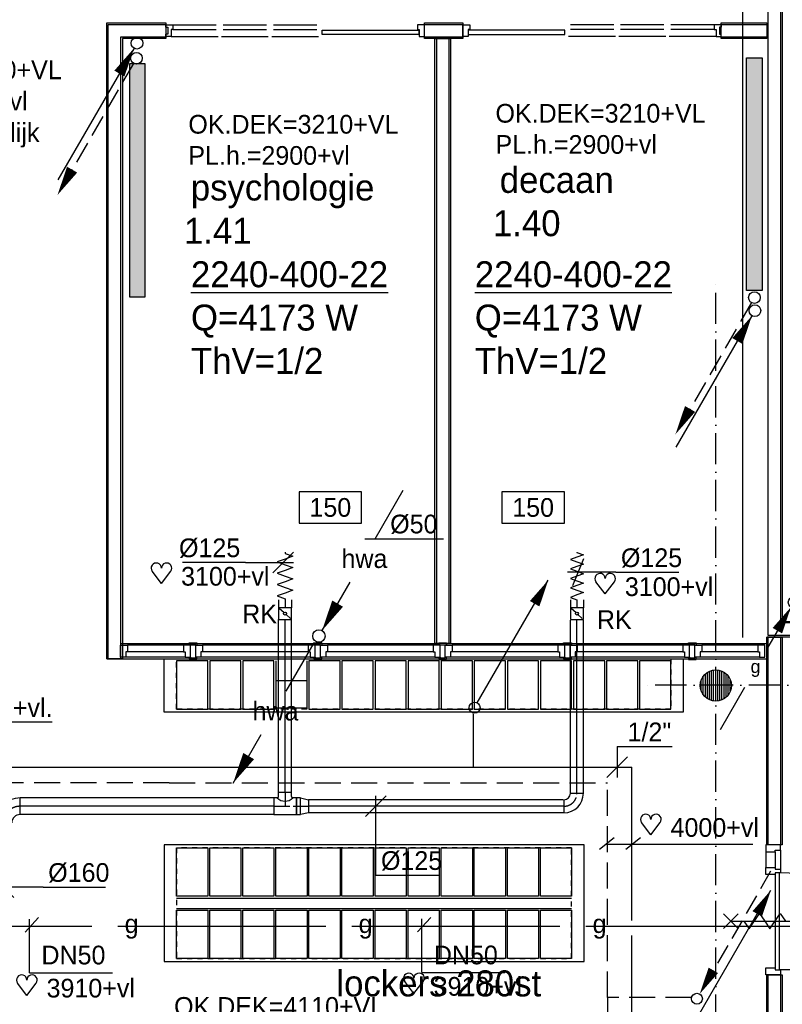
# Model space of a CAD drawing. Extents: x -41378 to 114803, y -24080 to 82188.
# Tile 59 of 137: x 9098 to 16431, y 57759 to 67233. Entities that reach past the tile are written whole.
import ezdxf
from ezdxf.enums import TextEntityAlignment as Align

# ---------------------------------------------------------------- set-up
doc = ezdxf.new("R2010")
doc.units = 0
doc.header["$LTSCALE"] = 50
for name, pattern in [('2322107', [2000, 1000, 1000]), ('2322108', [7, 5, -2]), ('2322134', [45, 40, -5]), ('CENTER2', [11.25, 7.5, -1.25, 1.25, -1.25]), ('CENTER4', [5, 3.125, -0.625, 0.625, -0.625]), ('DASHDOT', [9, 6, -1.5, 0, -1.5]), ('HIDDEN', [2, 1, -1]), ('LURETOUR', [6, 4, -2])]:
    doc.linetypes.add(name, pattern=pattern)
doc.layers.get('0').update_dxf_attribs({"linetype": 'CONTINUOUS'})
for name, color, linetype in [('AL$1----_ALGEMEEN', 7, 'CONTINUOUS'), ('AL$7----_STRAMIEN', 1, 'DASHDOT'), ('AL22----_BINNENWAND', 7, 'CONTINUOUS'), ('AL28----_KONSTRUKTIE', 3, 'CONTINUOUS'), ('AL31----_BUITENKOZ', 7, 'CONTINUOUS'), ('AL32----_BINNENKOZ', 7, 'CONTINUOUS'), ('AL32----_DRAAIRICHTING', 1, 'CONTINUOUS'), ('AL65----_BEVEILIGING', 7, 'CONTINUOUS'), ('ALXAA---_GEWBETON', 12, 'CONTINUOUS'), ('BOUW', 8, 'CONTINUOUS'), ('WI561---', 1, 'CONTINUOUS'), ('WL541---', 4, 'CONTINUOUS'), ('WL561---', 4, 'CONTINUOUS'), ('WL561---_AANVOER', 4, 'CONTINUOUS'), ('WL561---_RETOUR', 4, 'CONTINUOUS'), ('WL570---', 3, 'CONTINUOUS'), ('WL570---_HARTLIJN', 7, 'CONTINUOUS'), ('WL570---_RETOUR', 3, 'CONTINUOUS'), ('WL570---_TOEVOER', 3, 'CONTINUOUS'), ('WM541---', 1, 'CONTINUOUS'), ('WM561---', 1, 'CONTINUOUS'), ('WM570---', 1, 'CONTINUOUS')]:
    doc.layers.add(name, color=color, linetype=linetype)
doc.layers.get('0').freeze()
doc.styles.add('BURO-018', font='BUROFONT.shx', dxfattribs={"height": 90})
doc.styles.add('BURO-025', font='BUROFONT.shx', dxfattribs={"height": 250})

# ---------------------------------------------------------------- blocks, each defined once
blk = doc.blocks.new('2322401')
at = {"color": 0, "linetype": 'CONTINUOUS'}
for p, q in [((-0.5, 0.5, 1), (-0.5, 0.5)), ((-0.5, 0.5, 1), (-0.5, -0.5, 1)), ((0.5, 0.5, 1), (-0.5, 0.5, 1)), ((0.5, 0.5), (-0.5, 0.5)), ((-0.5, 0.5), (-0.5, -0.5)), ((0.5, 0.5, 1), (0.5, 0.5)), ((0.5, -0.5, 1), (0.5, 0.5, 1)), ((0.5, -0.5), (0.5, 0.5)), ((-0.5, -0.5, 1), (-0.5, -0.5)), ((-0.5, -0.5, 1), (0.5, -0.5, 1)), ((-0.5, -0.5), (0.5, -0.5)), ((0.5, -0.5, 1), (0.5, -0.5))]:
    blk.add_line(p, q, dxfattribs=at)
blk = doc.blocks.new('CVHATCH1')
at = {"color": 0, "linetype": 'CONTINUOUS'}
blk.add_solid([(-0.5, -0.5), (0.5, -0.5), (-0.5, 0.5), (0.5, 0.5)], dxfattribs=at)
blk = doc.blocks.new('LDV4107')
at = {"color": 0, "linetype": 'CONTINUOUS'}
blk.add_line((-0.25, -0.433), (-6.75, -11.691), dxfattribs=at)
blk.add_lwpolyline([(-0.25, -0.433, 0, 1, 0), (-1.5, -2.598, 1, 1, 0)], format="xyseb", dxfattribs=at)
blk.add_circle((0, 0), 0.5, dxfattribs=at)
blk = doc.blocks.new('LDV2108')
at = {"color": 0, "linetype": 'CONTINUOUS'}
for p, q in [((-0.25, -0.433), (-1.187, -2.057)), ((-1.562, -2.706), (-2.5, -4.33)), ((-2.875, -4.98), (-3.812, -6.603)), ((-4.187, -7.253), (-5.125, -8.877)), ((-5.5, -9.526), (-6.437, -11.15))]:
    blk.add_line(p, q, dxfattribs=at)
blk.add_lwpolyline([(-6.75, -11.691, 0, 1, 0), (-5.5, -9.526, 1, 1, 0)], format="xyseb", dxfattribs=at)
blk.add_circle((0, 0), 0.5, dxfattribs=at)
blk = doc.blocks.new('LU-1D-K-7D')
at = {"color": 0, "linetype": 'CONTINUOUS'}
for p, q in [((-0.5, 62.5), (0.5, 62.5)), ((-0.5, -62.5), (0.5, -62.5))]:
    blk.add_line(p, q, dxfattribs=at)
at = {"layer": 'WL570---_HARTLIJN', "linetype": 'CENTER2'}
blk.add_line((-0.5, 0), (0.5, 0), dxfattribs=at)
blk = doc.blocks.new('LU-1D-KL-7D70')
at = {"color": 0, "linetype": 'CONTINUOUS'}
for p, q in [((-56.4, 62.5), (-56.4, -62.5)), ((56.4, 62.5), (-56.4, 62.5)), ((47, 52), (9.5, 10.5)), ((56.4, -62.5), (56.4, 62.5)), ((-56.4, -62.5), (56.4, -62.5)), ((-9.5, -10.5), (-47, -52))]:
    blk.add_line(p, q, dxfattribs=at)
blk.add_circle((0, 0), 14.1, dxfattribs=at)
blk = doc.blocks.new('LU-1D-F-961CB')
at = {"color": 0, "linetype": 'CONTINUOUS'}
for p, q in [((-229.7, 0), (-218.4, 0)), ((-218.4, 0), (-191.1, 75)), ((-191.1, 75), (-163.8, 0)), ((-163.8, 0), (-136.5, -75)), ((-136.5, -75), (-109.2, 0)), ((-109.2, 0), (-81.9, 75)), ((-81.9, 75), (-54.6, 0)), ((-54.6, 0), (-27.3, -75)), ((-27.3, -75), (0, 0)), ((0, 0), (27.3, 75)), ((27.3, 75), (54.6, 0)), ((54.6, 0), (81.9, -75)), ((81.9, -75), (109.2, 0)), ((109.2, 0), (136.5, 75)), ((136.5, 75), (163.8, 0)), ((163.8, 0), (191.1, -75)), ((191.1, -75), (218.4, 0)), ((218.4, 0), (229.7, 0))]:
    blk.add_line(p, q, dxfattribs=at)
blk = doc.blocks.new('LU-1D-K-A0')
at = {"color": 0, "linetype": 'CONTINUOUS'}
for p, q in [((-0.5, 80), (0.5, 80)), ((-0.5, -80), (0.5, -80))]:
    blk.add_line(p, q, dxfattribs=at)
at = {"layer": 'WL570---_HARTLIJN', "linetype": 'CENTER2'}
blk.add_line((-0.5, 0), (0.5, 0), dxfattribs=at)
blk = doc.blocks.new('LU-1D-B-1-A05AA0')
at = {"color": 0, "linetype": 'CONTINUOUS'}
for p, q in [((-80, 160), (80, 160)), ((-160, 80), (-160, -80))]:
    blk.add_line(p, q, dxfattribs=at)
for radius in [80, 240]:
    blk.add_arc((-160, 160), radius, 270, 0, dxfattribs=at)
at = {"layer": 'WL570---_HARTLIJN', "linetype": 'CENTER4'}
blk.add_arc((-160, 160), 160, 270, 0, dxfattribs=at)
blk = doc.blocks.new('LU-1D-B--1-7D5A7D')
at = {"color": 0, "linetype": 'CONTINUOUS'}
for p, q in [((-125, -62.5), (-125, 62.5)), ((-62.5, -125), (62.5, -125))]:
    blk.add_line(p, q, dxfattribs=at)
for radius in [187.5, 62.5]:
    blk.add_arc((-125, -125), radius, 0, 90, dxfattribs=at)
at = {"layer": 'WL570---_HARTLIJN', "linetype": 'CENTER4'}
blk.add_arc((-125, -125), 125, 0, 90, dxfattribs=at)
blk = doc.blocks.new('LU-1D-T-5A-A07D5ADA86')
at = {"color": 0, "linetype": 'CONTINUOUS'}
for p, q in [((-62.5, 92.8), (-62.5, 134.9)), ((-62.5, 134.9), (62.5, 134.9)), ((62.5, 92.8), (62.5, 134.9)), ((-75.3, 80), (-109.1, 80)), ((-109.1, 80), (-109.1, -80)), ((109.1, 80), (75.3, 80)), ((109.1, -80), (109.1, 80)), ((-109.1, -80), (109.1, -80))]:
    blk.add_line(p, q, dxfattribs=at)
at = {"color": 0, "linetype": 'CONTINUOUS', "flags": 128}
for points in [[(-75.3, 80, 0.02182), (-73.9, 80.1, 0.037214), (-73.1, 80.2, 0.006436), (-71.4, 80.6, 0.02182), (-70.9, 80.8, 0.02182), (-69.9, 81.2, 0.02182), (-68.9, 81.7, 0.02182), (-68, 82.3, 0.02182), (-67.1, 83, 0.02182), (-66.2, 83.7, 0.02182), (-65.5, 84.6, 0.02182), (-64.8, 85.5, 0.02182), (-64.2, 86.4, 0.02182), (-63.7, 87.4, 0.02182), (-63.3, 88.4, 0.02182), (-63.1, 88.9, 0.006436), (-62.7, 90.6, 0.037214), (-62.6, 91.4, 0.02182), (-62.5, 92.8)], [(62.5, 92.8, 0.02182), (62.6, 91.4, 0.037214), (62.7, 90.6, 0.006436), (63.1, 88.9, 0.02182), (63.3, 88.4, 0.02182), (63.7, 87.4, 0.02182), (64.2, 86.4, 0.02182), (64.8, 85.5, 0.02182), (65.5, 84.6, 0.02182), (66.2, 83.7, 0.02182), (67.1, 83, 0.02182), (68, 82.3, 0.02182), (68.9, 81.7, 0.02182), (69.9, 81.2, 0.02182), (70.9, 80.8, 0.02182), (71.4, 80.6, 0.006436), (73.1, 80.2, 0.037214), (73.9, 80.1, 0.02182), (75.3, 80)]]:
    blk.add_lwpolyline(points, format="xyb", dxfattribs=at)
at = {"color": 0, "linetype": 'CONTINUOUS'}
blk.add_arc((0, 155.3), 106.5, 225, 315, dxfattribs=at)
at = {"layer": 'WL570---_HARTLIJN', "linetype": 'CENTER4'}
for p, q in [((0, 134.9), (0, 0)), ((-109.1, 0), (109.1, 0))]:
    blk.add_line(p, q, dxfattribs=at)
blk = doc.blocks.new('LU-1D-VCH-A07D4E28')
at = {"color": 0, "linetype": 'CONTINUOUS'}
for p, q in [((40, 80), (0, 80)), ((0, 80), (0, -80)), ((40, 80), (118.2, 62.5)), ((40, -80), (40, 80)), ((118.2, 62.5), (118.2, -62.5)), ((0, -80), (40, -80)), ((118.2, -62.5), (40, -80))]:
    blk.add_line(p, q, dxfattribs=at)
at = {"layer": 'WL570---_HARTLIJN', "linetype": 'CENTER4'}
blk.add_line((0, 0), (118.2, 0), dxfattribs=at)
blk = doc.blocks.new('LU-ORND')
at = {"color": 0, "linetype": 'CONTINUOUS'}
for p, q in [((-3, 1.5), (-3, -1.5)), ((3, 1.5), (-3, 1.5)), ((3, -1.5), (3, 1.5)), ((-3, -1.5), (3, -1.5))]:
    blk.add_line(p, q, dxfattribs=at)
blk = doc.blocks.new('LDV1107')
at = {"color": 0, "linetype": 'CONTINUOUS'}
blk.add_line((0.25, 0.433), (6.75, 11.691), dxfattribs=at)
blk.add_lwpolyline([(6.75, 11.691, 0, 1, 0), (5.5, 9.526, 1, 1, 0)], format="xyseb", dxfattribs=at)
blk.add_circle((0, 0), 0.5, dxfattribs=at)
blk = doc.blocks.new('LDV3108')
at = {"color": 0, "linetype": 'CONTINUOUS'}
for p, q in [((6.75, 11.691), (5.813, 10.068)), ((5.438, 9.418), (4.5, 7.794)), ((4.125, 7.145), (3.188, 5.521)), ((2.813, 4.871), (1.875, 3.248)), ((1.5, 2.598), (0.563, 0.974))]:
    blk.add_line(p, q, dxfattribs=at)
blk.add_lwpolyline([(0.25, 0.433, 0, 1, 0), (1.5, 2.598, 1, 1, 0)], format="xyseb", dxfattribs=at)
blk.add_circle((0, 0), 0.5, dxfattribs=at)
blk = doc.blocks.new('CVRINFO2')
at = {"color": 0, "linetype": 'CONTINUOUS', "style": 'BURO-025'}
for tag, p in [('CV_TEXT125', (0, 0)), ('CV_TEXT225', (0, -4.167)), ('CV_TEXT325', (0, -8.333)), ('CV_TEXT425', (0, -12.5))]:
    blk.add_attdef(tag, p, '', height=2.5, dxfattribs=at)
blk = doc.blocks.new('*U289', base_point=(11645.1, 60040.5))
at = {"color": 0, "linetype": 'CONTINUOUS'}
for p, q in [((11645.1, 60240.5), (11645.1, 59940.5)), ((11645.1, 60240.5), (12175.1, 60240.5)), ((11745.1, 60140.5), (11545.1, 59940.5))]:
    blk.add_line(p, q, dxfattribs=at)
at = {"color": 0, "linetype": 'CONTINUOUS', "style": 'BURO-018'}
blk.add_text('1/2"', height=180, dxfattribs=at).set_placement((11745.1, 60290.5))
blk = doc.blocks.new('*U384', base_point=(9022, 58887.7))
at = {"color": 0, "linetype": 'CONTINUOUS'}
for p, q in [((9041.7, 58788), (8842.3, 58987.4)), ((9322, 58887.7), (8842, 58887.7)), ((9322, 58887.7), (9921.9, 58887.7))]:
    blk.add_line(p, q, dxfattribs=at)
at = {"layer": 'WM570---', "color": 1, "linetype": 'CONTINUOUS', "style": 'BURO-018'}
blk.add_text('%%c160', height=180, dxfattribs=at).set_placement((9372, 58937.7))
blk = doc.blocks.new('*U385', base_point=(12521.9, 59602.5))
at = {"color": 0, "linetype": 'CONTINUOUS'}
for p, q in [((12422.2, 59565.3), (12621.7, 59764.7)), ((12521.9, 59002.5), (12521.9, 59765)), ((12521.9, 59002.5), (13128.4, 59002.5))]:
    blk.add_line(p, q, dxfattribs=at)
at = {"layer": 'WM570---', "color": 1, "linetype": 'CONTINUOUS', "style": 'BURO-018'}
blk.add_text('%%c125', height=180, dxfattribs=at).set_placement((12571.9, 59052.5))
blk = doc.blocks.new('HART')
at = {"color": 1}
for q in [(-39.7, 52.4), (39.7, 52.4)]:
    blk.add_line((0, 0), q, dxfattribs=at)
for centre, start, end in [((-22.1, 65.7), 0, 217.1867), ((22.1, 65.7), 322.8133, 180)]:
    blk.add_arc(centre, 22.1, start, end, dxfattribs=at)
blk = doc.blocks.new('LU-1D-F-7D1CB')
at = {"color": 0, "linetype": 'CONTINUOUS'}
for p, q in [((-229.7, 0), (-227.5, 0)), ((-227.5, 0), (-204.7, 62.5)), ((-204.7, 62.5), (-182, 0)), ((-182, 0), (-159.2, -62.5)), ((-159.2, -62.5), (-136.5, 0)), ((-136.5, 0), (-113.7, 62.5)), ((-113.7, 62.5), (-91, 0)), ((-91, 0), (-68.2, -62.5)), ((-68.2, -62.5), (-45.5, 0)), ((-45.5, 0), (-22.7, 62.5)), ((-22.7, 62.5), (0, 0)), ((0, 0), (22.7, -62.5)), ((22.7, -62.5), (45.5, 0)), ((45.5, 0), (68.2, 62.5)), ((68.2, 62.5), (91, 0)), ((91, 0), (113.7, -62.5)), ((113.7, -62.5), (136.5, 0)), ((136.5, 0), (159.2, 62.5)), ((159.2, 62.5), (182, 0)), ((182, 0), (204.7, -62.5)), ((204.7, -62.5), (227.5, 0)), ((227.5, 0), (229.7, 0))]:
    blk.add_line(p, q, dxfattribs=at)
blk = doc.blocks.new('*U387', base_point=(14457, 61971.3))
at = {"color": 0, "linetype": 'CONTINUOUS'}
for p, q in [((14509.7, 62101.6), (14401.8, 61841.1)), ((14818.3, 61971.3), (14355.8, 61971.3)), ((14818.3, 61971.3), (15424.7, 61971.3))]:
    blk.add_line(p, q, dxfattribs=at)
at = {"layer": 'WM570---', "linetype": 'CONTINUOUS', "style": 'BURO-018'}
blk.add_text('%%c125', height=180, dxfattribs=at).set_placement((14868.3, 62021.3))
blk = doc.blocks.new('*U474', base_point=(11586.7, 61399.5))
at = {"color": 0, "linetype": 'CONTINUOUS'}
for p, q in [((11549.5, 61299.8), (11748.9, 61499.2)), ((11286.7, 61399.5), (10680.2, 61399.5)), ((11286.7, 61399.5), (11749.2, 61399.5))]:
    blk.add_line(p, q, dxfattribs=at)
at = {"layer": 'WM570---', "linetype": 'CONTINUOUS', "style": 'BURO-018'}
blk.add_text('%%c125', height=180, dxfattribs=at).set_placement((11236.7, 61449.5), align=Align.RIGHT)
blk = doc.blocks.new('LDV4')
at = {"color": 0, "linetype": 'CONTINUOUS'}
for p, q in [((-0.25, -0.433), (-2.5, -4.33)), ((-4.5, -7.794), (-6.75, -11.691))]:
    blk.add_line(p, q, dxfattribs=at)
blk.add_lwpolyline([(-0.25, -0.433, 0, 1, 0), (-1.5, -2.598, 1, 1, 0)], format="xyseb", dxfattribs=at)
blk.add_circle((0, 0), 0.5, dxfattribs=at)
at = {"color": 0, "linetype": 'CONTINUOUS', "style": 'BURO-018'}
blk.add_attdef('LD_TEXT1', text='', height=1.8, dxfattribs=at).set_placement((-3.5, -6.062), align=Align.MIDDLE)
blk = doc.blocks.new('2322134-8')
at = {"layer": 'WM541---', "color": 0, "linetype": '2322134', "style": 'BURO-018'}
for p in [(10173.9, 58507.3), (12423.9, 58507.3), (14673.9, 58507.3)]:
    blk.add_text('g', height=180, dxfattribs=at).set_placement(p, align=Align.MIDDLE)

msp = doc.modelspace()

# ---------------------------------------------------------------- linework, layer by layer
at = {"layer": 'AL$1----_ALGEMEEN', "color": 8}
for p, q in [((10487, 60570), (10487, 61082)), ((10487, 61082), (15479, 61082)), ((10907, 61064), (10607, 61064)), ((10607, 61064), (10607, 60600)), ((10907, 60600), (10907, 61064)), ((11225, 61064), (10925, 61064)), ((10925, 61064), (10925, 60600)), ((11225, 60600), (11225, 61064)), ((11543, 61064), (11243, 61064)), ((11243, 61064), (11243, 60600)), ((11543, 60600), (11543, 61064)), ((11561, 61064), (11561, 60600)), ((11861, 60600), (11861, 61064)), ((12179, 61064), (11879, 61064)), ((11879, 61064), (11879, 60600)), ((12179, 60600), (12179, 61064)), ((12497, 61064), (12197, 61064)), ((12197, 61064), (12197, 60600)), ((12497, 60600), (12497, 61064)), ((12815, 61064), (12515, 61064)), ((12515, 61064), (12515, 60600)), ((12815, 60600), (12815, 61064)), ((13133, 61064), (12833, 61064)), ((12833, 61064), (12833, 60600)), ((13133, 60600), (13133, 61064)), ((13451, 61064), (13151, 61064)), ((13151, 61064), (13151, 60600)), ((13451, 60600), (13451, 61064)), ((13769, 61064), (13469, 61064)), ((13469, 61064), (13469, 60600)), ((13769, 60600), (13769, 61064)), ((14087, 61064), (13787, 61064)), ((13787, 61064), (13787, 60600)), ((14087, 60600), (14087, 61064)), ((14405, 61064), (14105, 61064)), ((14105, 61064), (14105, 60600)), ((14405, 60600), (14405, 61064)), ((14723, 61064), (14423, 61064)), ((14423, 61064), (14423, 60600)), ((14723, 60600), (14723, 61064)), ((15041, 61064), (14741, 61064)), ((14741, 61064), (14741, 60600)), ((15041, 60600), (15041, 61064)), ((15359, 61064), (15059, 61064)), ((15059, 61064), (15059, 60600)), ((15359, 60600), (15359, 61064)), ((15479, 61082), (15479, 60570)), ((11861, 60870.5), (11561, 60870.5)), ((15479, 60570), (10487, 60570)), ((10607, 60600), (10907, 60600)), ((10925, 60600), (11225, 60600)), ((11243, 60600), (11543, 60600)), ((11561, 60612), (11861, 60612)), ((11879, 60600), (12179, 60600)), ((12197, 60600), (12497, 60600)), ((12515, 60600), (12815, 60600)), ((12833, 60600), (13133, 60600)), ((13151, 60600), (13451, 60600)), ((13469, 60600), (13769, 60600)), ((13787, 60600), (14087, 60600)), ((14105, 60600), (14405, 60600)), ((14423, 60600), (14723, 60600)), ((14741, 60600), (15041, 60600)), ((15059, 60600), (15359, 60600)), ((10487, 59294), (10487, 58170)), ((14525, 59294), (10487, 59294)), ((10607, 58800), (10607, 59264)), ((10607, 59264), (10907, 59264)), ((10907, 59264), (10907, 58800)), ((10925, 58800), (10925, 59264)), ((10925, 59264), (11225, 59264)), ((11225, 59264), (11225, 58800)), ((11243, 58800), (11243, 59264)), ((11243, 59264), (11543, 59264)), ((11543, 59264), (11543, 58800)), ((11561, 58800), (11561, 59264)), ((11561, 59264), (11861, 59264)), ((11861, 59264), (11861, 58800)), ((11879, 58800), (11879, 59264)), ((11879, 59264), (12179, 59264)), ((12179, 59264), (12179, 58800)), ((12197, 58800), (12197, 59264)), ((12197, 59264), (12497, 59264)), ((12497, 59264), (12497, 58800)), ((12515, 58800), (12515, 59264)), ((12515, 59264), (12815, 59264)), ((12815, 59264), (12815, 58800)), ((12833, 58800), (12833, 59264)), ((12833, 59264), (13133, 59264)), ((13133, 59264), (13133, 58800)), ((13151, 58800), (13151, 59264)), ((13151, 59264), (13451, 59264)), ((13451, 59264), (13451, 58800)), ((13469, 58800), (13469, 59264)), ((13469, 59264), (13769, 59264)), ((13769, 59264), (13769, 58800)), ((13787, 58800), (13787, 59264)), ((13787, 59264), (14087, 59264)), ((14087, 59264), (14087, 58800)), ((14105, 58800), (14105, 59264)), ((14105, 59264), (14405, 59264)), ((14405, 59264), (14405, 58800)), ((14525, 58170), (14525, 59294)), ((10907, 58800), (10607, 58800)), ((10607, 58782), (14405, 58782)), ((11225, 58800), (10925, 58800)), ((11543, 58800), (11243, 58800)), ((11861, 58800), (11561, 58800)), ((12179, 58800), (11879, 58800)), ((12497, 58800), (12197, 58800)), ((12815, 58800), (12515, 58800)), ((13133, 58800), (12833, 58800)), ((13451, 58800), (13151, 58800)), ((13769, 58800), (13469, 58800)), ((14087, 58800), (13787, 58800)), ((14405, 58800), (14105, 58800)), ((10607, 58682), (14405, 58682)), ((10607, 58200), (10607, 58664)), ((10607, 58664), (10907, 58664)), ((10907, 58664), (10907, 58200)), ((10925, 58200), (10925, 58664)), ((10925, 58664), (11225, 58664)), ((11225, 58664), (11225, 58200)), ((11243, 58200), (11243, 58664)), ((11243, 58664), (11543, 58664)), ((11543, 58664), (11543, 58200)), ((11561, 58200), (11561, 58664)), ((11561, 58664), (11861, 58664)), ((11861, 58664), (11861, 58200)), ((11879, 58200), (11879, 58664)), ((11879, 58664), (12179, 58664)), ((12179, 58664), (12179, 58200)), ((12197, 58200), (12197, 58664)), ((12197, 58664), (12497, 58664)), ((12497, 58664), (12497, 58200)), ((12515, 58200), (12515, 58664)), ((12515, 58664), (12815, 58664)), ((12815, 58664), (12815, 58200)), ((12833, 58200), (12833, 58664)), ((12833, 58664), (13133, 58664)), ((13133, 58664), (13133, 58200)), ((13151, 58200), (13151, 58664)), ((13151, 58664), (13451, 58664)), ((13451, 58664), (13451, 58200)), ((13469, 58200), (13469, 58664)), ((13469, 58664), (13769, 58664)), ((13769, 58664), (13769, 58200)), ((13787, 58200), (13787, 58664)), ((13787, 58664), (14087, 58664)), ((14087, 58664), (14087, 58200)), ((14105, 58200), (14105, 58664)), ((14105, 58664), (14405, 58664)), ((14405, 58664), (14405, 58200)), ((10487, 58170), (14525, 58170)), ((10907, 58200), (10607, 58200)), ((11225, 58200), (10925, 58200)), ((11543, 58200), (11243, 58200)), ((11861, 58200), (11561, 58200)), ((12179, 58200), (11879, 58200)), ((12497, 58200), (12197, 58200)), ((12815, 58200), (12515, 58200)), ((13133, 58200), (12833, 58200)), ((13451, 58200), (13151, 58200)), ((13769, 58200), (13469, 58200)), ((14087, 58200), (13787, 58200)), ((14405, 58200), (14105, 58200))]:
    msp.add_line(p, q, dxfattribs=at)
at = {"layer": 'AL$1----_ALGEMEEN', "color": 8, "linetype": 'HIDDEN'}
for p, q in [((10607, 60600), (10607, 61082)), ((10607, 61082), (15359, 61082)), ((15359, 61082), (15359, 60600)), ((15359, 60600), (10607, 60600)), ((10607, 59264), (10607, 58200)), ((14405, 59264), (10607, 59264)), ((14405, 58200), (14405, 59264)), ((10607, 58200), (14405, 58200))]:
    msp.add_line(p, q, dxfattribs=at)
at = {"layer": 'AL$7----_STRAMIEN', "color": 1}
msp.add_line((51066.4, 60830.8), (15111.6, 60830.8), dxfattribs=at)
msp.add_lwpolyline([(15791, 24247), (15791, 64727.3)], dxfattribs=at)
at = {"layer": 'AL22----_BINNENWAND', "color": 8}
for p, q in [((16051, 61288.7), (16051, 67398.1)), ((16431, 67402.7), (16431, 64727.4)), ((9935, 61082), (9935, 67202.3)), ((9935, 67202.3), (10504.5, 67202.3)), ((10504.5, 67202.3), (10504.5, 67052.3)), ((12989, 67202.3), (13359, 67202.3)), ((12989, 67052.3), (12989, 67202.3)), ((13359, 67202.3), (13359, 67052.3)), ((15843.5, 67202.3), (16281, 67202.3)), ((15843.5, 67052.3), (15843.5, 67202.3)), ((16281, 67202.3), (16281, 67052.3)), ((10504.5, 67052.3), (10085, 67052.3)), ((10085, 67052.3), (10085, 61082)), ((13359, 67052.3), (12989, 67052.3)), ((13090, 61232), (13090, 67052.3)), ((13090, 67052.3), (13240, 67052.3)), ((13240, 67052.3), (13240, 61232)), ((16281, 67052.3), (15843.5, 67052.3)), ((16431, 64727.4), (16431, 61443.3)), ((16431, 61443.3), (22833, 61443.3)), ((10067, 61232), (13140, 61232)), ((13240, 61232), (13090, 61232)), ((13190, 61232), (16281, 61232)), ((22983, 61293.3), (16281, 61293.3)), ((16281, 59293), (16281, 61293.3)), ((16281, 61293.3), (16431, 61293.3)), ((16431, 61293.3), (16431, 59293)), ((9935, 61082), (13140, 61082)), ((10085, 61082), (9935, 61082)), ((13190, 61082), (16281, 61082)), ((16431, 59293), (16281, 59293)), ((16281, 56372.3), (16281, 58042)), ((16281, 58042), (16431, 58042)), ((16431, 58042), (16431, 56222.3))]:
    msp.add_line(p, q, dxfattribs=at)
at = {"layer": 'AL22----_BINNENWAND', "color": 8, "linetype": 'CONTINUOUS'}
for p, q in [((16296, 61308.3), (16296, 67402.7)), ((16416, 64727.4), (16416, 67402.7)), ((9950, 61082), (9950, 67187.3)), ((9950, 67187.3), (10504.5, 67187.3)), ((12989, 67187.3), (13359, 67187.3)), ((15843.5, 67187.3), (16281, 67187.3)), ((10070, 61082), (10070, 67067.3)), ((10070, 67067.3), (10504.5, 67067.3)), ((12989, 67067.3), (13359, 67067.3)), ((13105, 67052.3), (13105, 61232)), ((13225, 67052.3), (13225, 61232)), ((15843.5, 67067.3), (16281, 67067.3)), ((16416, 61428.3), (16416, 64727.4)), ((22848, 61428.3), (16416, 61428.3)), ((22968, 61308.3), (16296, 61308.3)), ((16296, 59293), (16296, 61293.3)), ((16416, 59293), (16416, 61293.3)), ((16296, 56357.3), (16296, 58042)), ((16416, 56237.3), (16416, 58042))]:
    msp.add_line(p, q, dxfattribs=at)
at = {"layer": 'AL28----_KONSTRUKTIE', "color": 8}
msp.add_circle((15791, 60827.3), 150, dxfattribs=at)
at = {"layer": 'AL31----_BUITENKOZ', "color": 8, "linetype": 'CONTINUOUS'}
for p, q in [((12007, 67090.3), (12007, 67131.3)), ((12007, 67131.3), (12937, 67131.3)), ((12937, 67090.3), (12007, 67090.3)), ((12937, 67131.3), (12937, 67090.3)), ((14341, 67131.3), (13411, 67131.3)), ((13411, 67131.3), (13411, 67090.3)), ((13411, 67090.3), (14341, 67090.3)), ((14341, 67090.3), (14341, 67131.3))]:
    msp.add_line(p, q, dxfattribs=at)
at = {"layer": 'AL32----_BINNENKOZ', "color": 8}
for p, q in [((10504.5, 67184.3), (10504.5, 67161.3)), ((10504.5, 67161.3), (10504.5, 67184.3)), ((10504.5, 67184.3), (10571.5, 67184.3)), ((10571.5, 67184.3), (10571.5, 67137.3)), ((10571.5, 67184.3), (10988, 67184.3)), ((11055, 67184.3), (11471.5, 67184.3)), ((11538.5, 67184.3), (11955, 67184.3)), ((12989, 67184.3), (12922, 67184.3)), ((12922, 67184.3), (12922, 67137.3)), ((12989, 67070.3), (12989, 67184.3)), ((13359, 67070.3), (13359, 67184.3)), ((13359, 67184.3), (13426, 67184.3)), ((13426, 67184.3), (13426, 67137.3)), ((14809.5, 67184.3), (14393, 67184.3)), ((15293, 67184.3), (14876.5, 67184.3)), ((15776.5, 67184.3), (15360, 67184.3)), ((15843.5, 67184.3), (15776.5, 67184.3)), ((15776.5, 67184.3), (15776.5, 67137.3)), ((15843.5, 67184.3), (15843.5, 67161.3)), ((15843.5, 67161.3), (15843.5, 67184.3)), ((10504.5, 67161.3), (10521.5, 67161.3)), ((10521.5, 67094.3), (10504.5, 67094.3)), ((10504.5, 67070.3), (10504.5, 67094.3)), ((10521.5, 67161.3), (10521.5, 67094.3)), ((10571.5, 67137.3), (10554.5, 67137.3)), ((10554.5, 67137.3), (10554.5, 67070.3)), ((10571.5, 67137.3), (10988, 67137.3)), ((11055, 67137.3), (11471.5, 67137.3)), ((11538.5, 67137.3), (11955, 67137.3)), ((12922, 67137.3), (12939, 67137.3)), ((12939, 67137.3), (12939, 67070.3)), ((13426, 67137.3), (13409, 67137.3)), ((13409, 67137.3), (13409, 67070.3)), ((14809.5, 67137.3), (14393, 67137.3)), ((15293, 67137.3), (14876.5, 67137.3)), ((15776.5, 67137.3), (15360, 67137.3)), ((15776.5, 67137.3), (15793.5, 67137.3)), ((15793.5, 67137.3), (15793.5, 67070.3)), ((15843.5, 67161.3), (15826.5, 67161.3)), ((15826.5, 67161.3), (15826.5, 67094.3)), ((15826.5, 67094.3), (15843.5, 67094.3)), ((15843.5, 67070.3), (15843.5, 67094.3)), ((10554.5, 67070.3), (10504.5, 67070.3)), ((10554.5, 67070.3), (11005, 67070.3)), ((11038, 67070.3), (11488.5, 67070.3)), ((11521.5, 67070.3), (11972, 67070.3)), ((12939, 67070.3), (12989, 67070.3)), ((13409, 67070.3), (13359, 67070.3)), ((14826.5, 67070.3), (14376, 67070.3)), ((15310, 67070.3), (14859.5, 67070.3)), ((15793.5, 67070.3), (15343, 67070.3)), ((15793.5, 67070.3), (15843.5, 67070.3)), ((10067, 61100), (10067, 61214)), ((10067, 61214), (10134, 61214)), ((10134, 61214), (10134, 61151)), ((10673, 61214), (10134, 61214)), ((10740, 61214), (10673, 61214)), ((10673, 61214), (10673, 61151)), ((10727.5, 61219.5), (10727.5, 61237.5)), ((10727.5, 61237.5), (10790, 61237.5)), ((10740, 61219.5), (10727.5, 61219.5)), ((10740, 61214), (10740, 61219.5)), ((10740, 61219.5), (10790, 61219.5)), ((10740, 61100), (10740, 61214)), ((10790, 61237.5), (10802.5, 61237.5)), ((10790, 61219.5), (10790, 61214)), ((10790, 61100), (10790, 61214)), ((10790, 61214), (10857, 61214)), ((10802.5, 61237.5), (10802.5, 61219.5)), ((10857, 61214), (10857, 61151)), ((11873, 61214), (10857, 61214)), ((11940, 61214), (11873, 61214)), ((11873, 61214), (11873, 61151)), ((11927.5, 61219.5), (11927.5, 61237.5)), ((11927.5, 61237.5), (11990, 61237.5)), ((11940, 61219.5), (11927.5, 61219.5)), ((11940, 61214), (11940, 61219.5)), ((11940, 61219.5), (11990, 61219.5)), ((11940, 61100), (11940, 61214)), ((11990, 61237.5), (12002.5, 61237.5)), ((11990, 61219.5), (11990, 61214)), ((11990, 61100), (11990, 61214)), ((11990, 61214), (12057, 61214)), ((12002.5, 61237.5), (12002.5, 61219.5)), ((13073, 61214), (12057, 61214)), ((12057, 61214), (12057, 61151)), ((13140, 61214), (13073, 61214)), ((13073, 61214), (13073, 61151)), ((13127.5, 61219.5), (13127.5, 61237.5)), ((13127.5, 61237.5), (13190, 61237.5)), ((13140, 61219.5), (13127.5, 61219.5)), ((13140, 61214), (13140, 61219.5)), ((13140, 61219.5), (13190, 61219.5)), ((13140, 61100), (13140, 61214)), ((13190, 61237.5), (13202.5, 61237.5)), ((13190, 61219.5), (13190, 61214)), ((13190, 61100), (13190, 61214)), ((13190, 61214), (13257, 61214)), ((13202.5, 61237.5), (13202.5, 61219.5)), ((13257, 61214), (13257, 61151)), ((14273, 61214), (13257, 61214)), ((14340, 61214), (14273, 61214)), ((14273, 61214), (14273, 61151)), ((14327.5, 61219.5), (14327.5, 61237.5)), ((14327.5, 61237.5), (14390.1, 61237.5)), ((14340, 61219.5), (14327.5, 61219.5)), ((14340, 61214), (14340, 61219.5)), ((14340, 61219.5), (14390.1, 61219.5)), ((14340, 61100), (14340, 61214)), ((14390, 61100), (14390, 61214)), ((14390, 61214), (14457, 61214)), ((14390.1, 61237.5), (14402.6, 61237.5)), ((14390.1, 61219.5), (14390.1, 61214)), ((14402.6, 61237.5), (14402.6, 61219.5)), ((15473, 61214), (14457, 61214)), ((14457, 61214), (14457, 61151)), ((15540, 61214), (15473, 61214)), ((15473, 61214), (15473, 61151)), ((15527.5, 61219.5), (15527.5, 61237.5)), ((15527.5, 61237.5), (15590.1, 61237.5)), ((15540, 61219.5), (15527.5, 61219.5)), ((15540, 61214), (15540, 61219.5)), ((15540, 61219.5), (15590.1, 61219.5)), ((15540, 61100), (15540, 61214)), ((15590.1, 61237.5), (15602.6, 61237.5)), ((15590.1, 61219.5), (15590.1, 61214)), ((15590.1, 61100), (15590.1, 61214)), ((15590.1, 61214), (15657.1, 61214)), ((15602.6, 61237.5), (15602.6, 61219.5)), ((15657.1, 61214), (15657.1, 61151)), ((16196, 61214), (15657.1, 61214)), ((16263, 61214), (16196, 61214)), ((16196, 61214), (16196, 61151)), ((16263, 61100), (16263, 61214)), ((10134, 61151), (10117, 61151)), ((10117, 61151), (10117, 61100)), ((10673, 61151), (10134, 61151)), ((10673, 61151), (10690, 61151)), ((10690, 61151), (10690, 61100)), ((10857, 61151), (10840, 61151)), ((10840, 61151), (10840, 61100)), ((11873, 61151), (10857, 61151)), ((11873, 61151), (11890, 61151)), ((11890, 61151), (11890, 61100)), ((12057, 61151), (12040, 61151)), ((12040, 61151), (12040, 61100)), ((13073, 61151), (12057, 61151)), ((13073, 61151), (13090, 61151)), ((13090, 61151), (13090, 61100)), ((13257, 61151), (13240, 61151)), ((13240, 61151), (13240, 61100)), ((14273, 61151), (13257, 61151)), ((14273, 61151), (14290, 61151)), ((14290, 61151), (14290, 61100)), ((14457, 61151), (14440, 61151)), ((14440, 61151), (14440, 61100)), ((15473, 61151), (14457, 61151)), ((15473, 61151), (15490, 61151)), ((15490, 61151), (15490, 61100)), ((15657.1, 61151), (15640.1, 61151)), ((15640.1, 61151), (15640.1, 61100)), ((16196, 61151), (15657.1, 61151)), ((16196, 61151), (16213, 61151)), ((16213, 61151), (16213, 61100)), ((10117, 61100), (10067, 61100)), ((10690, 61100), (10117, 61100)), ((10690, 61100), (10740, 61100)), ((10740, 61094.5), (10727.5, 61094.5)), ((10727.5, 61094.5), (10727.5, 61076.5)), ((10727.5, 61076.5), (10790, 61076.5)), ((10740, 61100), (10740, 61094.5)), ((10740, 61094.5), (10790, 61094.5)), ((10840, 61100), (10790, 61100)), ((10790, 61094.5), (10790, 61100)), ((10790, 61076.5), (10802.5, 61076.5)), ((10802.5, 61076.5), (10802.5, 61094.5)), ((11890, 61100), (10840, 61100)), ((11890, 61100), (11940, 61100)), ((11940, 61094.5), (11927.5, 61094.5)), ((11927.5, 61094.5), (11927.5, 61076.5)), ((11927.5, 61076.5), (11990, 61076.5)), ((11940, 61100), (11940, 61094.5)), ((11940, 61094.5), (11990, 61094.5)), ((11990, 61094.5), (11990, 61100)), ((12040, 61100), (11990, 61100)), ((11990, 61076.5), (12002.5, 61076.5)), ((12002.5, 61076.5), (12002.5, 61094.5)), ((13090, 61100), (12040, 61100)), ((13090, 61100), (13140, 61100)), ((13140, 61094.5), (13127.5, 61094.5)), ((13127.5, 61094.5), (13127.5, 61076.5)), ((13127.5, 61076.5), (13190, 61076.5)), ((13140, 61100), (13140, 61094.5)), ((13140, 61094.5), (13190, 61094.5)), ((13240, 61100), (13190, 61100)), ((13190, 61094.5), (13190, 61100)), ((13190, 61076.5), (13202.5, 61076.5)), ((13202.5, 61076.5), (13202.5, 61094.5)), ((14290, 61100), (13240, 61100)), ((14290, 61100), (14340, 61100)), ((14340, 61094.5), (14327.5, 61094.5)), ((14327.5, 61094.5), (14327.5, 61076.5)), ((14327.5, 61076.5), (14390.1, 61076.5)), ((14340, 61100), (14340, 61094.5)), ((14340, 61094.5), (14390.1, 61094.5)), ((14440, 61100), (14390, 61100)), ((14390.1, 61094.5), (14390.1, 61100)), ((14390.1, 61076.5), (14402.6, 61076.5)), ((14402.6, 61076.5), (14402.6, 61094.5)), ((15490, 61100), (14440, 61100)), ((15490, 61100), (15540, 61100)), ((15540, 61094.5), (15527.5, 61094.5)), ((15527.5, 61094.5), (15527.5, 61076.5)), ((15527.5, 61076.5), (15590.1, 61076.5)), ((15540, 61100), (15540, 61094.5)), ((15540, 61094.5), (15590.1, 61094.5)), ((15590.1, 61094.5), (15590.1, 61100)), ((15640.1, 61100), (15590.1, 61100)), ((15590.1, 61076.5), (15602.6, 61076.5)), ((15602.6, 61076.5), (15602.6, 61094.5)), ((16213, 61100), (15640.1, 61100)), ((16213, 61100), (16263, 61100)), ((16413, 59293), (16274, 59293)), ((16274, 59293), (16274, 59226)), ((16274, 59226), (16362, 59226)), ((16274, 59226), (16274, 59076)), ((16362, 59226), (16362, 59243)), ((16362, 59243), (16413, 59243)), ((16362, 59226), (16362, 59076)), ((16413, 59243), (16413, 59293)), ((16413, 59243), (16413, 59059)), ((16274, 59009), (16274, 59076)), ((16274, 59076), (16362, 59076)), ((16362, 59076), (16362, 59059)), ((16362, 59059), (16413, 59059)), ((16362, 59026), (16362, 58092)), ((16413, 59026), (16362, 59026)), ((16362, 59026), (16362, 59009)), ((16402, 59026), (16402, 58092)), ((16413, 59059), (16413, 59026)), ((16413, 59059), (16413, 59026)), ((16362, 59009), (16274, 59009)), ((16274, 58042), (16274, 58109)), ((16274, 58109), (16362, 58109)), ((16362, 58109), (16362, 58092)), ((16362, 58092), (16413, 58092)), ((16413, 58092), (16413, 58042)), ((16413, 58042), (16274, 58042))]:
    msp.add_line(p, q, dxfattribs=at)
at = {"layer": 'AL32----_DRAAIRICHTING', "color": 8}
msp.add_line((17336, 58092), (16402, 58092), dxfattribs=at)
msp.add_arc((16402, 58092), 934, 0, 90, dxfattribs=at)
at = {"layer": 'AL65----_BEVEILIGING', "color": 8, "linetype": 'CONTINUOUS'}
for points in [[(15867, 58489), (16007, 58629)], [(15867, 58629), (16007, 58489)], [(15937, 58559), (16787, 58559)], [(16062, 58559), (16112, 58484), (16212, 58634), (16262, 58559)], [(16262, 58559), (16312, 58484), (16412, 58634), (16462, 58559)]]:
    msp.add_lwpolyline(points, dxfattribs=at)
at = {"layer": 'ALXAA---_GEWBETON', "color": 8}
for p, q in [((15671, 60737.3), (15671, 60917.3)), ((15691, 60715.5), (15691, 60939.1)), ((15711, 60700.4), (15711, 60954.2)), ((15731, 60689.9), (15731, 60964.8)), ((15751, 60682.8), (15751, 60971.9)), ((15771, 60678.7), (15771, 60976)), ((15791, 60677.3), (15791, 60977.3)), ((15811, 60678.7), (15811, 60976)), ((15831, 60682.8), (15831, 60971.9)), ((15851, 60689.9), (15851, 60964.8)), ((15871, 60700.4), (15871, 60954.2)), ((15891, 60715.5), (15891, 60939.1)), ((15911, 60737.3), (15911, 60917.3)), ((15651, 60773.5), (15651, 60881.2)), ((15931, 60773.5), (15931, 60881.2))]:
    msp.add_line(p, q, dxfattribs=at)
at = {"layer": 'WL541---', "color": 1}
for p, q in [((9193.2, 58063.8), (9193.2, 58580.2)), ((12966.2, 58064.6), (12966.2, 58581)), ((9193.2, 58063.8), (9989.2, 58063.8)), ((12966.2, 58064.6), (13762.2, 58064.6))]:
    msp.add_line(p, q, dxfattribs=at)
at = {"layer": 'WL541---', "color": 3, "linetype": '2322134'}
msp.add_line((16541, 58507.3), (8306.8, 58507.3), dxfattribs=at)
at = {"layer": 'WL561---_AANVOER', "color": 2}
for p, q in [((12515, 62238.3), (12785, 62706)), ((12005, 61355), (12275, 61822.6)), ((11659.6, 60771.3), (11929.6, 61238.9)), ((11149.6, 59887.9), (11419.6, 60355.6))]:
    msp.add_line(p, q, dxfattribs=at)
at = {"layer": 'WL561---_AANVOER', "linetype": '2322107'}
for p, q in [((13462.9, 60040.5), (13462.9, 60555.6)), ((4634.6, 60040.5), (13462.9, 60040.5)), ((10320.1, 60040.5), (10392.7, 60040.5)), ((13462.9, 60040.5), (14985.6, 60040.5)), ((14985.6, 58564.9), (14985.6, 60040.5)), ((14985.6, 57673.5), (14985.6, 58420.7))]:
    msp.add_line(p, q, dxfattribs=at)
at = {"layer": 'WL561---_AANVOER', "color": 2}
for points in [[(12005, 61355, 0, 120, 0), (12155, 61614.8, 120, 120, 0)], [(11149.6, 59887.9, 0, 120, 0), (11299.6, 60147.7, 120, 120, 0)]]:
    msp.add_lwpolyline(points, format="xyseb", dxfattribs=at)
msp.add_circle((11975, 61303), 60, dxfattribs=at)
at = {"layer": 'WL561---_RETOUR', "color": 1}
msp.add_line((7691.3, 60475.8), (9410.7, 60475.8), dxfattribs=at)
at = {"layer": 'WL561---_RETOUR', "linetype": '2322108'}
for p, q in [((10535.4, 59890.2), (7349.6, 59890.2)), ((10535.4, 59890.2), (14750.9, 59890.2)), ((14750.9, 57823.9), (14750.9, 59890.2)), ((14750.9, 57823.9), (14750.9, 55893.3)), ((15559, 57823.9), (14750.9, 57823.9))]:
    msp.add_line(p, q, dxfattribs=at)
at = {"layer": 'WL570---', "color": 1}
for p, q in [((9151.3, 58454.5), (9277, 58594.1)), ((12924.3, 58455.4), (13050, 58594.9))]:
    msp.add_line(p, q, dxfattribs=at)
at = {"layer": 'WL570---_HARTLIJN', "color": 1, "linetype": 'CONTINUOUS'}
msp.add_line((16148.6, 59297.6), (14731.4, 59297.6), dxfattribs=at)
at = {"layer": 'WM570---'}
msp.add_line((12417.4, 62236.5), (13173.7, 62236.5), dxfattribs=at)
at = {"layer": 'WM570---', "color": 1}
for p, q in [((14672.7, 59253.3), (14815.5, 59363.1)), ((14925.4, 59253.3), (15068.2, 59363.1))]:
    msp.add_line(p, q, dxfattribs=at)

# ---------------------------------------------------------------- block references
at = {"layer": 'WI561---'}
ref = msp.add_blockref('CVRINFO2', (10744.4, 64658.7), dxfattribs=dict(at, xscale=100, yscale=100, zscale=100))
ref.add_attrib('CV_TEXT125', '%%u2240-400-22', (10744.4, 64658.7), dxfattribs={"layer": '0', "color": 2, "linetype": 'CONTINUOUS', "height": 250, "style": 'BURO-025'})
ref.add_attrib('CV_TEXT225', 'Q=4173 W', (10744.4, 64242.1), dxfattribs={"layer": '0', "color": 2, "linetype": 'CONTINUOUS', "height": 250, "style": 'BURO-025'})
ref.add_attrib('CV_TEXT325', 'ThV=1/2', (10744.4, 63825.4), dxfattribs={"layer": '0', "color": 2, "linetype": 'CONTINUOUS', "height": 250, "style": 'BURO-025'})
ref = msp.add_blockref('CVRINFO2', (13473.8, 64658.7), dxfattribs=dict(at, xscale=100, yscale=100, zscale=100))
ref.add_attrib('CV_TEXT125', '%%u2240-400-22', (13473.8, 64658.7), dxfattribs={"layer": '0', "color": 2, "linetype": 'CONTINUOUS', "height": 250, "style": 'BURO-025'})
ref.add_attrib('CV_TEXT225', 'Q=4173 W', (13473.8, 64242.1), dxfattribs={"layer": '0', "color": 2, "linetype": 'CONTINUOUS', "height": 250, "style": 'BURO-025'})
ref.add_attrib('CV_TEXT325', 'ThV=1/2', (13473.8, 63825.4), dxfattribs={"layer": '0', "color": 2, "linetype": 'CONTINUOUS', "height": 250, "style": 'BURO-025'})
at = {"layer": 'WL541---', "color": 2}
ref = msp.add_blockref('LDV4', (16541, 61627.3), dxfattribs=dict(at, xscale=105, yscale=105, zscale=105))
ref.add_attrib('LD_TEXT1', 'g', dxfattribs={"layer": '0', "color": 1, "linetype": 'CONTINUOUS', "height": 126, "style": 'BURO-018'}).set_placement((16173.5, 60990.8), align=Align.MIDDLE)
at = {"layer": 'WL561---', "yscale": 150}
for name, p, xscale, zscale, rotation in [('2322401', (10228.2, 65688.1), 2240, 400, 270.0000000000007), ('CVHATCH1', (10228.2, 65688.1), 2240, 2240, 270.0000000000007), ('2322401', (16162.1, 65746), -2240, 400, 269.9999999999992), ('CVHATCH1', (16162.1, 65746), -2240, 2240, 269.9999999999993)]:
    msp.add_blockref(name, p, dxfattribs=dict(at, xscale=xscale, zscale=zscale, rotation=rotation))
at = {"layer": 'WL561---_AANVOER', "color": 2}
for name, p, xscale, yscale, zscale in [('LDV4107', (10225.3, 67007.1), 112.5, 112.5, 112.5), ('LDV4107', (16167.6, 64433.9), 112.5, 112.5, 112.5), ('LDV1107', (13472.1, 60613.4), 105, 105, 105), ('LDV1107', (15612.5, 57629.3), 105, 105, 105)]:
    msp.add_blockref(name, p, dxfattribs=dict(at, xscale=xscale, yscale=yscale, zscale=zscale))
at = {"layer": 'WL561---_RETOUR', "color": 2}
for name, p, xscale, yscale, zscale in [('LDV2108', (10220.7, 66861.9), 112.5, 112.5, 112.5), ('LDV2108', (16163, 64559.4), 112.5, 112.5, 112.5), ('LDV3108', (15610.4, 57813.4), 105, 105, 105)]:
    msp.add_blockref(name, p, dxfattribs=dict(at, xscale=xscale, yscale=yscale, zscale=zscale))
at = {"layer": 'WL570---_RETOUR', "linetype": 'LURETOUR', "rotation": 270}
for name, p in [('LU-1D-F-7D1CB', (14455.8, 61879.9)), ('LU-1D-B--1-7D5A7D', (14455.8, 59665))]:
    msp.add_blockref(name, p, dxfattribs=at)
at = {"layer": 'WL570---_RETOUR', "linetype": 'LURETOUR'}
for p, xscale, rotation in [((14455.8, 61612.8), 74.80827755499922, 270), ((14455.8, 60621.7), 1667.184785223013, 90)]:
    msp.add_blockref('LU-1D-K-7D', p, dxfattribs=dict(at, xscale=xscale, rotation=rotation))
at = {"layer": 'WL570---_RETOUR', "linetype": 'CONTINUOUS', "rotation": 270}
msp.add_blockref('LU-1D-KL-7D70', (14455.8, 61518.9), dxfattribs=at)
at = {"layer": 'WL570---_TOEVOER', "linetype": 'CONTINUOUS'}
for name, p, rotation in [('LU-1D-F-961CB', (11649.2, 61879.9), 270), ('LU-1D-KL-7D70', (11649.2, 61518.9), 270), ('LU-1D-B-1-A05AA0', (8942, 59665), 180)]:
    msp.add_blockref(name, p, dxfattribs=dict(at, rotation=rotation))
for name, p, xscale, rotation in [('LU-1D-K-7D', (11649.2, 61612.8), 74.80827755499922, 270), ('LU-1D-K-7D', (11649.2, 60630.8), 1663.384887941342, 90), ('LU-1D-K-A0', (10321.2, 59665), 2438.480395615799, 180), ('LU-1D-K-7D', (13100, 59665), 2447.16491564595, 180)]:
    msp.add_blockref(name, p, dxfattribs=dict(at, xscale=xscale, rotation=rotation))
for name, p in [('LU-1D-T-5A-A07D5ADA86', (11649.2, 59665)), ('LU-1D-VCH-A07D4E28', (11758.3, 59665))]:
    msp.add_blockref(name, p, dxfattribs=at)
at = {"layer": 'WM541---', "linetype": '2322134'}
msp.add_blockref('2322134-8', (0, 0), dxfattribs=at)
at = {"layer": 'WM561---'}
msp.add_blockref('*U289', (14843.3, 60040.5), dxfattribs=at)
at = {"layer": 'WM570---', "color": 1}
ref = msp.add_blockref('LU-ORND', (12084.9, 62540.3), dxfattribs=dict(at, xscale=100, yscale=100, zscale=100))
ref.add_attrib('LU_TEXT1', '150', dxfattribs={"layer": '0', "color": 1, "linetype": 'CONTINUOUS', "height": 180, "style": 'BURO-018'}).set_placement((12084.9, 62540.3), align=Align.MIDDLE)
ref = msp.add_blockref('LU-ORND', (14035.1, 62540), dxfattribs=dict(at, xscale=100, yscale=100, zscale=100))
ref.add_attrib('LU_TEXT1', '150', dxfattribs={"layer": '0', "color": 1, "linetype": 'CONTINUOUS', "height": 180, "style": 'BURO-018'}).set_placement((14035.1, 62540), align=Align.MIDDLE)
at = {"layer": 'WM570---'}
for name, p in [('*U474', (11568.6, 62011.5)), ('*U387', (14468, 61916.4))]:
    msp.add_blockref(name, p, dxfattribs=at)
at = {"layer": 'WM570---', "xscale": 2.25, "yscale": 2.25, "zscale": 2.25}
for p in [(10460.7, 61807.9), (14727.9, 61707.8), (15167.3, 59390.9), (9166.9, 57845.3), (12889.1, 57862.2)]:
    msp.add_blockref('HART', p, dxfattribs=at)
at = {"layer": 'WM570---', "color": 1}
for name, p in [('*U385', (12521.9, 59602.5)), ('*U384', (9022, 58887.7))]:
    msp.add_blockref(name, p, dxfattribs=at)

# ---------------------------------------------------------------- texts
at = {"layer": 'BOUW', "color": 1, "style": 'BURO-018'}
for s, p in [('OK.DEK=3210+VL', (7481.3, 66660.5)), ('PL.h.>=2600+vl', (7481.3, 66360.5)), ('OK.DEK=3210+VL', (13672.9, 66242.7)), ('OK.DEK=3210+VL', (10719.5, 66136.9)), ('zo hoog mogelijk', (7481.3, 66057.7)), ('PL.h.=2900+vl', (13672.9, 65942.7)), ('PL.h.=2900+vl', (10719.5, 65836.9)), ('RK', (11237.6, 61425.7)), ('RK', (14648.5, 61370.8)), ('OK.DEK=4110+VL', (10582.4, 57649))]:
    msp.add_text(s, height=180, dxfattribs=at).set_placement(p)
at = {"layer": 'BOUW', "style": 'BURO-025'}
for s, p in [('psychologie', (10743, 65493.5)), ('decaan', (13713.8, 65566.8)), ('1.40', (13648.4, 65150)), ('1.41', (10677.6, 65076.7)), ('lockers 280st', (12142.9, 57835.6))]:
    msp.add_text(s, height=250, dxfattribs=at).set_placement(p)
at = {"layer": 'WL541---', "color": 1, "style": 'BURO-018'}
for p in [(9306.9, 58143.5), (13080, 58144.3)]:
    msp.add_text('DN50', height=180, dxfattribs=at).set_placement(p)
at = {"layer": 'WL570---', "color": 1, "style": 'BURO-018'}
msp.add_text('BK.=3935+vl.', height=180, dxfattribs=at).set_placement((7968.1, 60523.7))
at = {"layer": 'WM570---', "color": 1, "style": 'BURO-018'}
for s, p in [('%%c50', (12660.5, 62290.5)), ('hwa', (12192.2, 61957.5)), ('3100+vl', (10650.1, 61787.8)), ('3100+vl', (14917.3, 61687.7)), ('hwa', (11336.8, 60490.5)), ('4000+vl', (15356.7, 59370.8)), ('3910+vl', (9356.3, 57825.2)), ('3910+vl', (13078.5, 57842.1))]:
    msp.add_text(s, height=180, dxfattribs=at).set_placement(p)

doc.saveas('drawing.dxf')
